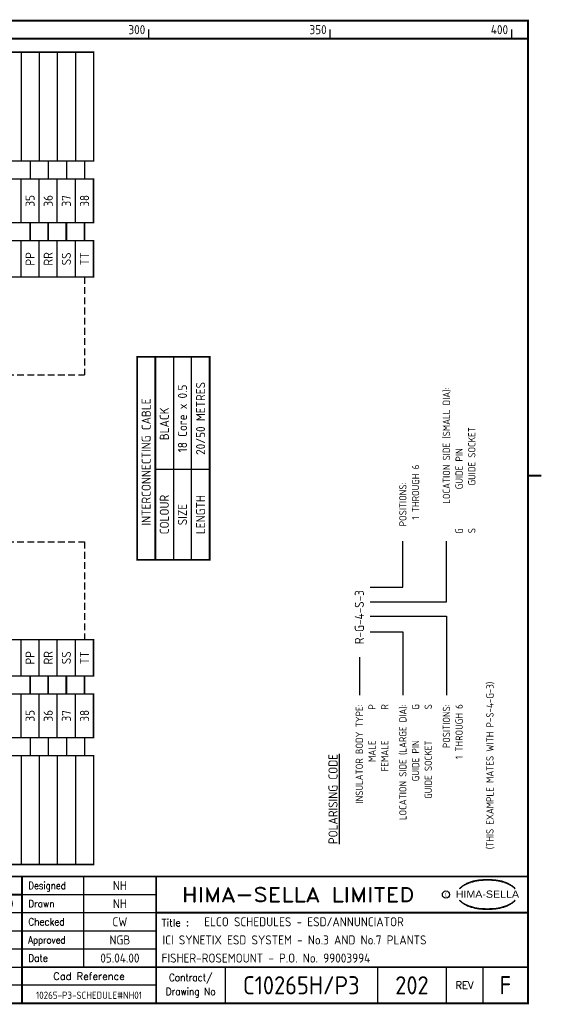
# Model space of a CAD drawing. Extents: x 0 to 408, y 0 to 275.
# Tile 2 of 2: x 264 to 408, y 0 to 272. Entities that reach past the tile are written whole.
import ezdxf
from ezdxf.enums import TextEntityAlignment as Align

# ---------------------------------------------------------------- set-up
doc = ezdxf.new("R2010")
doc.units = 0
doc.header["$LTSCALE"] = 0.25
doc.header["$MEASUREMENT"] = 0
doc.linetypes.add('HIDDEN', pattern=[0.375, 0.25, -0.125])
doc.layers.get('0').update_dxf_attribs({"color": 41, "linetype": 'CONTINUOUS'})
for name, color, linetype in [('00-DRG_FRAME', 12, 'CONTINUOUS'), ('203', 7, 'CONTINUOUS'), ('203-TEXT', 2, 'CONTINUOUS')]:
    doc.layers.add(name, color=color, linetype=linetype)
doc.styles.add('ARIAL', font='arial.ttf', dxfattribs={"height": 2.5})
doc.styles.add('ISO', font='iso.shx', dxfattribs={"height": 2.5})
doc.styles.add('ROMAND', font='ROMAND')

# ---------------------------------------------------------------- blocks, each defined once
blk = doc.blocks.new('A3-TITLE')
at = {"style": 'ISO'}
blk.add_attdef('TITLE_1', (318.75, 21.75), '', height=2.5, dxfattribs=at)
for tag, p in [('DRGNO', (372.5, 3)), ('REV.', (398.25, 3))]:
    blk.add_attdef(tag, text='', height=5, dxfattribs=at).set_placement(p, align=Align.CENTER)
blk = doc.blocks.new('A3-REVA')
at = {"style": 'ISO'}
for tag, p in [('DESIGNED', (292, 31.75)), ('A', (117.7, 26.75)), ('DES', (127.7, 26.75)), ('DRN', (137.7, 26.75)), ('CHKD', (147.7, 26.75)), ('APPD', (157.7, 26.75)), ('DATE', (258, 26.75)), ('DRAWN', (292, 26.75)), ('CHECKED', (292, 21.75)), ('APPD', (292, 16.75)), ('DATE', (292, 11.75))]:
    blk.add_attdef(tag, text='', height=2.5, dxfattribs=at).set_placement(p, align=Align.CENTER)
blk.add_attdef('DESCRIPTION', (164.7, 26.75), '', height=2.5, dxfattribs=at)
blk = doc.blocks.new('A3-CONTRACT')
at = {"style": 'ISO'}
for tag, height, p in [('SCALE', 2.5, (106.86, 31.75)), ('DIMS', 2.5, (106.86, 26.75)), ('CONTRACT', 5, (342, 3)), ('CAD-REF', 2.5, (282, 1.75))]:
    blk.add_attdef(tag, text='', height=height, dxfattribs=at).set_placement(p, align=Align.CENTER)
for tag, p in [('TITLE_2', (303.75, 16.75)), ('TITLE_3', (303.5, 11.75))]:
    blk.add_attdef(tag, p, '', height=2.5, dxfattribs=at)

msp = doc.modelspace()

# ---------------------------------------------------------------- linework, layer by layer
at = {"layer": '00-DRG_FRAME'}
for p, q in [((300, 266.5), (300, 269)), ((350, 266.5), (350, 269)), ((400, 266.5), (400, 269)), ((282, 35.5), (282, 10.5)), ((265, 30.5), (302, 30.5)), ((302, 25.5), (112.7, 25.5)), ((112.7, 20.5), (302, 20.5)), ((302, 15.5), (112.7, 15.5)), ((112.7, 10.5), (265, 10.5)), ((321, 10.5), (321, 0.5)), ((363, 10.5), (363, 0.5)), ((382, 0.5), (382, 10.5)), ((392, 10.5), (392, 0.5)), ((302, 5.5), (112.7, 5.5))]:
    msp.add_line(p, q, dxfattribs=at)
at = {"layer": '00-DRG_FRAME', "const_width": 0.5}
msp.add_lwpolyline([(14.5, 0.5), (404.5, 0.5), (404.5, 271.5), (14.5, 271.5)], close=True, dxfattribs=at)
for points in [[(14.5, 266.5), (404.5, 266.5)], [(404.5, 146), (408.18, 146)], [(404.5, 35.5), (14.5, 35.5)], [(265, 35.5), (265, 0.5)], [(302, 0.5), (302, 35.5)], [(265, 30.5), (72.5, 30.5)], [(404.5, 25.5), (302, 25.5)], [(265, 10.5), (404.5, 10.5)]]:
    msp.add_lwpolyline(points, dxfattribs=at)
at = {"layer": '00-DRG_FRAME', "color": 3}
msp.add_circle((381.88, 30.5), 1, dxfattribs=at)
for centre, radius, start, end in [((390.6, 26.83), 7.24, 106.0532, 133.5024), ((390.11, 28.1), 5.98, 122.244, 131.6154), ((389.75, 28.78), 5.21, 111.8206, 122.8668), ((391.78, 24.7), 9.76, 107.5931, 113.9452), ((393.1, 18.5), 15.94, 89.2698, 106.3911), ((392.1, 23.52), 10.99, 96.0146, 107.3203), ((393.29, 16.31), 18.28, 92.8917, 97.3734), ((393.24, 18.86), 15.73, 89.7805, 93.1738), ((393.36, 18.86), 15.73, 86.8262, 90.2195), ((393.51, 18.5), 15.94, 73.6089, 90.7302), ((393.31, 16.31), 18.28, 82.6266, 87.1083), ((394.51, 23.52), 10.99, 72.6797, 83.9854), ((394.83, 24.7), 9.76, 66.0548, 72.4069), ((396, 26.83), 7.24, 46.4976, 73.9468), ((396.85, 28.78), 5.21, 57.1332, 68.1794), ((396.49, 28.1), 5.98, 48.3846, 57.756), ((390.88, 27.01), 7.3, 130.419, 136.057), ((395.73, 27.01), 7.3, 43.943, 49.581), ((390.6, 34.23), 7.24, 226.4976, 253.9468), ((390.88, 34.04), 7.3, 223.943, 229.581), ((390.11, 32.96), 5.98, 228.3846, 237.756), ((389.75, 32.28), 5.21, 237.1332, 248.1794), ((391.78, 36.36), 9.76, 246.0548, 252.4069), ((393.1, 42.56), 15.94, 253.6089, 270.7302), ((393.51, 42.56), 15.94, 269.2698, 286.3911), ((394.83, 36.36), 9.76, 287.5931, 293.9452), ((396, 34.23), 7.24, 286.0532, 313.5024), ((396.85, 32.28), 5.21, 291.8206, 302.8668), ((396.49, 32.96), 5.98, 302.244, 311.6154), ((395.73, 34.04), 7.3, 310.419, 316.057), ((392.1, 37.54), 10.99, 252.6797, 263.9854), ((393.29, 44.75), 18.28, 262.6266, 267.1083), ((393.24, 42.19), 15.73, 266.8262, 270.2195), ((393.36, 42.19), 15.73, 269.7805, 273.1738), ((393.31, 44.75), 18.28, 272.8917, 277.3734), ((394.51, 37.54), 10.99, 276.0146, 287.3203)]:
    msp.add_arc(centre, radius, start, end, dxfattribs=at)
at = {"layer": '203'}
for p, q in [((264.75, 262.8), (264.75, 232.8)), ((269.75, 262.8), (269.75, 232.8)), ((274.75, 262.8), (274.75, 232.8)), ((279.75, 262.8), (279.75, 232.8)), ((284.75, 262.8), (284.75, 237.8)), ((267.25, 232.8), (267.25, 227.8)), ((272.25, 232.8), (272.25, 227.8)), ((277.25, 232.8), (277.25, 227.8)), ((282.25, 232.8), (282.25, 227.8)), ((264.75, 215.8), (264.75, 227.8)), ((269.75, 215.8), (269.75, 227.8)), ((274.75, 215.8), (274.75, 227.8)), ((279.75, 215.8), (279.75, 227.8)), ((284.75, 215.8), (284.75, 227.8)), ((264.75, 200.8), (264.75, 210.8)), ((269.75, 200.8), (269.75, 210.8)), ((274.75, 200.8), (274.75, 210.8)), ((279.75, 200.8), (279.75, 210.8)), ((284.75, 200.8), (284.75, 210.8)), ((306.75, 178.8), (306.75, 122.8)), ((311.75, 122.8), (311.75, 178.8)), ((301.75, 147.8), (316.75, 147.8)), ((370, 115.25), (370, 128)), ((382, 111.25), (382, 128)), ((361, 115.25), (370, 115.25)), ((361, 111.25), (382, 111.25)), ((361, 107.25), (382, 107.25)), ((382, 107.25), (382, 85.5)), ((264.75, 90.8), (264.75, 100.8)), ((269.75, 90.8), (269.75, 100.8)), ((274.75, 90.8), (274.75, 100.8)), ((279.75, 90.8), (279.75, 100.8)), ((284.75, 100.8), (284.75, 90.8)), ((284.75, 90.8), (284.75, 100.8)), ((361, 103), (370, 103)), ((370, 103), (370, 85.5)), ((358, 96), (358, 85.5)), ((264.75, 73.8), (264.75, 85.8)), ((269.75, 73.8), (269.75, 85.8)), ((274.75, 73.8), (274.75, 85.8)), ((279.75, 73.8), (279.75, 85.8)), ((284.75, 73.8), (284.75, 85.8)), ((267.25, 73.8), (267.25, 68.8)), ((272.25, 73.8), (272.25, 68.8)), ((277.25, 73.8), (277.25, 68.8)), ((282.25, 73.8), (282.25, 68.8)), ((264.75, 68.8), (264.75, 38.8)), ((269.75, 68.8), (269.75, 38.8)), ((274.75, 68.8), (274.75, 38.8)), ((279.75, 68.8), (279.75, 38.8)), ((284.75, 68.8), (284.75, 43.8))]:
    msp.add_line(p, q, dxfattribs=at)
at = {"layer": '203', "color": 3, "linetype": 'HIDDEN', "ltscale": 30}
for p, q in [((282.25, 200.8), (282.25, 173.8)), ((142.75, 173.8), (282.25, 173.8)), ((142.75, 127.8), (282.25, 127.8)), ((282.25, 127.8), (282.25, 100.8))]:
    msp.add_line(p, q, dxfattribs=at)
at = {"layer": '203'}
for points, const_width in [([(89.75, 262.8), (89.75, 232.8), (284.75, 232.8), (284.75, 262.8), (89.75, 262.8)], 0.4), ([(89.75, 227.8), (89.75, 215.8), (284.75, 215.8), (284.75, 227.8), (89.75, 227.8)], 0.4), ([(267.25, 210.8), (267.25, 215.8)], 0.5), ([(272.25, 210.8), (272.25, 215.8)], 0.5), ([(277.25, 210.8), (277.25, 215.8)], 0.5), ([(282.25, 210.8), (282.25, 215.8)], 0.5), ([(89.75, 210.8), (89.75, 200.8), (284.75, 200.8), (284.75, 210.8), (89.75, 210.8)], 0.4), ([(301.75, 178.8), (301.75, 122.8)], 0.5), ([(89.75, 100.8), (89.75, 90.8), (284.75, 90.8), (284.75, 100.8), (89.75, 100.8)], 0.4), ([(267.25, 85.8), (267.25, 90.8)], 0.5), ([(272.25, 85.8), (272.25, 90.8)], 0.5), ([(277.25, 85.8), (277.25, 90.8)], 0.5), ([(282.25, 85.8), (282.25, 90.8)], 0.5), ([(89.75, 85.8), (89.75, 73.8), (284.75, 73.8), (284.75, 85.8), (89.75, 85.8)], 0.4), ([(89.75, 68.8), (89.75, 38.8), (284.75, 38.8), (284.75, 68.8), (89.75, 68.8)], 0.4)]:
    msp.add_lwpolyline(points, dxfattribs=dict(at, const_width=const_width))
at = {"layer": '203', "const_width": 0.5}
msp.add_lwpolyline([(296.75, 178.8), (296.75, 122.8), (316.75, 122.8), (316.75, 178.8)], close=True, dxfattribs=at)

# ---------------------------------------------------------------- block references
ref = msp.add_blockref('A3-CONTRACT', (0, 0))
ref.add_attrib('SCALE', 'N/A', dxfattribs={"height": 2.5, "style": 'ISO'}).set_placement((106.86, 31.75), align=Align.CENTER)
ref.add_attrib('DIMS', 'N/A', dxfattribs={"height": 2.5, "style": 'ISO'}).set_placement((106.86, 26.75), align=Align.CENTER)
ref.add_attrib('CAD-REF', '10265-P3-SCHEDULE#NH01', dxfattribs={"height": 2, "style": 'ISO'}).set_placement((283.48, 1.75), align=Align.CENTER)
ref.add_attrib('TITLE_2', 'ICI SYNETIX ESD SYSTEM - No.3 AND No.7 PLANTS', (303.75, 16.75), dxfattribs={"height": 2.5, "style": 'ISO'})
ref.add_attrib('TITLE_3', 'FISHER-ROSEMOUNT - P.O. No. 99003994', (303.5, 11.75), dxfattribs={"height": 2.5, "style": 'ISO'})
ref.add_attrib('CONTRACT', 'C10265H/P3', dxfattribs={"height": 5, "style": 'ISO'}).set_placement((342, 3), align=Align.CENTER)
at = {"layer": '203-TEXT'}
ref = msp.add_blockref('A3-REVA', (0, 0), dxfattribs=at)
ref.add_attrib('DESIGNED', 'NH', dxfattribs={"layer": '0', "height": 2.5, "style": 'ISO'}).set_placement((292, 31.75), align=Align.CENTER)
ref.add_attrib('DRAWN', 'NH', dxfattribs={"layer": '0', "height": 2.5, "style": 'ISO'}).set_placement((292, 26.75), align=Align.CENTER)
ref.add_attrib('CHECKED', 'CW', dxfattribs={"layer": '0', "height": 2.5, "style": 'ISO'}).set_placement((292, 21.75), align=Align.CENTER)
ref.add_attrib('APPD', 'NGB', dxfattribs={"layer": '0', "height": 2.5, "style": 'ISO'}).set_placement((292, 16.75), align=Align.CENTER)
ref.add_attrib('A', 'P2', dxfattribs={"layer": '0', "height": 2.5, "style": 'ISO'}).set_placement((117.7, 26.75), align=Align.CENTER)
ref.add_attrib('DES', 'NH', dxfattribs={"layer": '0', "height": 2.5, "style": 'ISO'}).set_placement((127.7, 26.75), align=Align.CENTER)
ref.add_attrib('DRN', 'NH', dxfattribs={"layer": '0', "height": 2.5, "style": 'ISO'}).set_placement((137.7, 26.75), align=Align.CENTER)
ref.add_attrib('CHKD', 'MTH', dxfattribs={"layer": '0', "height": 2.5, "style": 'ISO'}).set_placement((147.7, 26.75), align=Align.CENTER)
ref.add_attrib('APPD', 'NGB', dxfattribs={"layer": '0', "height": 2.5, "style": 'ISO'}).set_placement((157.7, 26.75), align=Align.CENTER)
ref.add_attrib('DESCRIPTION', 'GENERALLY REVISED INCLUDING CABLE LENGTH.', (164.7, 26.75), dxfattribs={"layer": '0', "height": 2.5, "style": 'ISO'})
ref.add_attrib('DATE', '16.05.00', dxfattribs={"layer": '0', "height": 2.5, "style": 'ISO'}).set_placement((257.5, 26.75), align=Align.CENTER)
ref.add_attrib('DATE', '05.04.00', dxfattribs={"layer": '0', "height": 2.5, "style": 'ISO'}).set_placement((292, 11.75), align=Align.CENTER)
ref = msp.add_blockref('A3-TITLE', (0, 0), dxfattribs=at)
ref.add_attrib('TITLE_1', 'ELCO SCHEDULES - ESD/ANNUNCIATOR', (315.25, 21.75), dxfattribs={"layer": '0', "height": 2.5, "style": 'ISO'})
ref.add_attrib('DRGNO', '202', dxfattribs={"layer": '0', "height": 5, "style": 'ISO'}).set_placement((372.5, 3), align=Align.CENTER)
ref.add_attrib('REV.', 'F', dxfattribs={"layer": '0', "height": 5, "style": 'ISO'}).set_placement((398.25, 3), align=Align.CENTER)

# ---------------------------------------------------------------- texts
at = {"layer": '00-DRG_FRAME', "style": 'ISO'}
for s, p in [('300', (299, 267.75)), ('350', (349, 267.75)), ('400', (399, 267.75))]:
    msp.add_text(s, height=2.5, dxfattribs=at).set_placement(p, align=Align.RIGHT)
at = {"layer": '00-DRG_FRAME', "color": 4, "style": 'ROMAND'}
for s, width, p in [('Designed', 0.87, (266.75, 32)), ('Drawn', 0.9, (266.75, 27)), ('Checked', 0.9, (266.75, 22)), ('Approved', 0.85, (266.75, 17)), ('Date', 0.9, (266.75, 12))]:
    msp.add_text(s, height=2, dxfattribs=dict(at, width=width)).set_placement(p)
at = {"layer": '00-DRG_FRAME', "style": 'ROMAND', "width": 1.15}
msp.add_text('HIMA-SELLA LIMITED', height=4, dxfattribs=at).set_placement((341.1, 30.5), align=Align.MIDDLE)
at = {"layer": '00-DRG_FRAME', "color": 3, "style": 'ISO', "width": 0.9}
msp.add_text('C', height=1, dxfattribs=at).set_placement((381.84, 30), align=Align.CENTER)
at = {"layer": '00-DRG_FRAME', "style": 'ARIAL', "width": 1.05}
msp.add_text('HIMA-SELLA', height=2, dxfattribs=at).set_placement((393.3, 29.63), align=Align.CENTER)
at = {"layer": '00-DRG_FRAME', "color": 4, "style": 'ROMAND'}
msp.add_text('Title :', height=2, dxfattribs=at).set_placement((303.5, 21.75))
for s, p in [('Cad Reference', (283.5, 8)), ('REV', (387, 5.5))]:
    msp.add_text(s, height=2, dxfattribs=at).set_placement(p, align=Align.MIDDLE)
at = {"layer": '00-DRG_FRAME', "color": 4, "style": 'ROMAND', "width": 0.9}
for s, p in [('Contract/', (311.5, 7.5)), ('Drawing No', (311.5, 3.5))]:
    msp.add_text(s, height=2, dxfattribs=at).set_placement(p, align=Align.MIDDLE)
at = {"layer": '203-TEXT', "style": 'ISO'}
for s, p in [('35', (268.5, 221.8)), ('36', (273.5, 221.8)), ('37', (278.5, 221.8)), ('38', (283.5, 221.8)), ('PP', (268.5, 205.8)), ('RR', (273.5, 205.8)), ('SS', (278.5, 205.8)), ('TT', (283.5, 205.8)), ('18 Core x 0.5', (310.5, 161.8)), ('20/50 METRES', (315.5, 161.8)), ('BLACK', (305.5, 160.3)), ('PP', (268.5, 95.8)), ('RR', (273.5, 95.8)), ('SS', (278.5, 95.8)), ('TT', (283.5, 95.8)), ('35', (268.5, 79.8)), ('36', (273.5, 79.8)), ('37', (278.5, 79.8)), ('38', (283.5, 79.8))]:
    msp.add_text(s, height=2.5, rotation=90, dxfattribs=at).set_placement(p, align=Align.CENTER)
for s, p in [('INTERCONNECTING CABLE', (299.25, 149.8)), ('COLOUR', (304.25, 135.3)), ('LENGTH', (314.25, 135.3)), ('SIZE', (309.25, 135.3))]:
    msp.add_text(s, height=2.5, rotation=90, dxfattribs=at).set_placement(p, align=Align.MIDDLE_CENTER)
for s, p in [('LOCATION SIDE (SMALL DIA):', (382, 170.39)), ('GUIDE SOCKET', (389, 159.41)), ('GUIDE PIN', (385.5, 153.52)), ('1 THROUGH 6', (373.5, 149.04)), ('POSITIONS:', (370, 144.17)), ('G', (385.5, 131.52)), ('S', (389, 131.57)), ('INSULATOR BODY TYPE:', (358, 83)), ('P', (361.5, 83)), ('R', (365, 83)), ('LOCATION SIDE (LARGE DIA):', (370, 83)), ('G', (373.5, 83)), ('S', (377, 83)), ('POSITIONS:', (382, 83)), ('1 THROUGH 6', (385.5, 83)), ('MALE', (361.5, 73)), ('FEMALE', (365, 73)), ('GUIDE PIN', (373.5, 73)), ('GUIDE SOCKET', (377, 73))]:
    msp.add_text(s, height=2, rotation=90, dxfattribs=at).set_placement(p, align=Align.MIDDLE_RIGHT)
msp.add_text('R-G-4-S-3', height=2.5, rotation=90, dxfattribs=at).set_placement((358, 107), align=Align.MIDDLE)
msp.add_text('(THIS EXAMPLE MATES WITH P-S-4-G-3)', height=2, rotation=90, dxfattribs=at).set_placement((394, 43), align=Align.MIDDLE_LEFT)
msp.add_text(' %%UPOLARISING CODE', height=2.5, rotation=90, dxfattribs=at).set_placement((352, 43))

doc.saveas('drawing.dxf')
